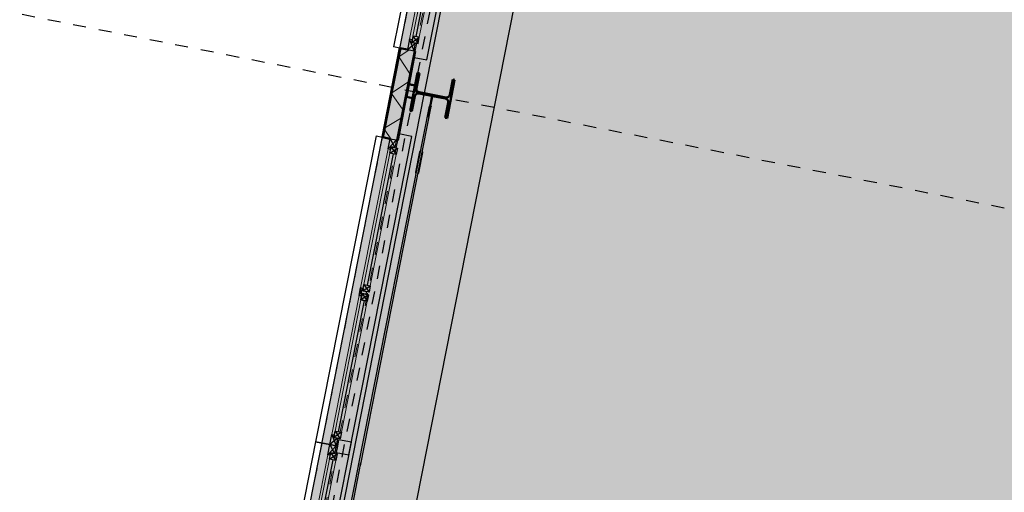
# Model space of a CAD drawing. Header units: centimetres. Extents: x 6595800.1 to 6595847.5, y 5799379.1 to 5799450.9.
# Tile 1 of 5: x 6595814.8 to 6595822.3, y 5799391.6 to 5799395.2. Entities that reach past the tile are written whole.
import ezdxf

# ---------------------------------------------------------------- set-up
doc = ezdxf.new("R2010")
doc.units = ezdxf.units.CM
doc.linetypes.add('Linia osi', pattern=[14, 6, -3, 2, -3])
doc.linetypes.add('Ponad', pattern=[4, 2, -2])
for name, color, linetype, lineweight in [('A-GLAZ', 151, 'Continuous', 25), ('A-GLAZ-SILL', 1, 'Continuous', 25), ('A-WALL', 113, 'Continuous', 25), ('A-WALL-PATT', 111, 'Continuous', 50), ('AR - Proj obiekty', 7, 'Continuous', 25), ('S-BEAM', 12, 'Continuous', 25), ('S-COLS', 52, 'Continuous', 25), ('S-GRID', 1, 'Continuous', 20)]:
    doc.layers.add(name, color=color, linetype=linetype, lineweight=lineweight)
doc.layers.add('AR - Półcień', color=40, linetype='Continuous', transparency=0.7)
doc.layers.add('AR- OPISY', color=4, linetype='Continuous')

# ---------------------------------------------------------------- blocks, each defined once
blk = doc.blocks.new('hala - roz')
at = {"layer": 'AR - Półcień'}
h = blk.add_hatch(color=256, dxfattribs=at)
h.dxf.hatch_style = 1
h.paths.add_polyline_path([(-19.33387874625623, 2.995757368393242), (-0.869802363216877, -0.643936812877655), (-2.384401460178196, -15.49897802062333), (3.305047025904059, -16.07600459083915), (-3.864055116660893, -52.4446781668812), (-19.75692199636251, -49.31182852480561), (-17.43610676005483, -37.53839161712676), (-26.95424120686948, -35.66214837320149)])
at = {"layer": 'AR - Proj obiekty', "const_width": 0.8}
blk.add_lwpolyline([(-19.64896613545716, 3.465565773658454), (-0.4349011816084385, -0.3219684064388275), (-1.945869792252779, -15.14140215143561), (3.782453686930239, -15.72237144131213), (-3.548967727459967, -52.91448657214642), (-20.22673040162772, -49.62691591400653), (-17.90591516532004, -37.85347900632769), (-27.4240496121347, -35.97723576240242)], close=True, dxfattribs=at)
at = {"layer": 'AR - Proj obiekty'}
for points in [[(-19.96405352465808, 3.935374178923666), (0, 0), (-1.507338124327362, -14.7838262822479), (4.259860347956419, -15.36873829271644), (-3.233880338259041, -53.38429497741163), (-20.69653880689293, -49.94200330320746), (-18.37572357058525, -38.16856639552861), (-27.89385801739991, -36.29232315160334)], [(-19.33387874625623, 2.995757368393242), (-0.869802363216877, -0.643936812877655), (-2.384401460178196, -15.49897802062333), (3.305047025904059, -16.07600459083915), (-3.864055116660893, -52.4446781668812), (-19.75692199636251, -49.31182852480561), (-17.43610676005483, -37.53839161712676), (-26.95424120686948, -35.66214837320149)]]:
    blk.add_lwpolyline(points, close=True, dxfattribs=at)
blk = doc.blocks.new('1-2 - 240x150-V2-Parter Kopia 1')
at = {"layer": 'A-GLAZ', "linetype": 'Ponad', "lineweight": 20}
for p, q in [((-1200.000000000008, 59.99999999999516), (1199.999999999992, 59.99999999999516)), ((-1200.000000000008, -60.00000000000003), (1199.999999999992, -60.00000000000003))]:
    blk.add_line(p, q, dxfattribs=at)
at = {"layer": 'A-GLAZ'}
for p, q in [((-1200.000000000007, 9.73497549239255e-10), (-1139.999999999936, -49.99999999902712)), ((-1200.000000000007, -49.99999999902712), (-1120.000000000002, 9.734890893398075e-10)), ((-1120.000000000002, 9.73497549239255e-10), (-1200.000000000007, 9.73497549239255e-10)), ((-1200.000000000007, 9.73497549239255e-10), (-1200.000000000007, -49.99999999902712)), ((-1119.999999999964, 9.683539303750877e-10), (-1199.99999999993, 9.608415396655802e-10)), ((-1199.99999999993, 9.608415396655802e-10), (-1199.999999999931, -49.99999999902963)), ((-1120.000000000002, -19.9999999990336), (-1120.000000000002, 9.73497549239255e-10)), ((-1119.999999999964, -19.99999999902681), (-1119.999999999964, 9.683539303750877e-10)), ((29.99999999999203, 9.608415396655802e-10), (-30.00000000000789, -19.99999999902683)), ((-30.00000000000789, 9.608415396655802e-10), (29.99999999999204, -19.99999999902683)), ((29.99999999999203, 9.608415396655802e-10), (-30.00000000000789, 9.608415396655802e-10)), ((-30.00000000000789, -19.99999999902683), (-30.00000000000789, 9.608415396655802e-10)), ((-30.00000000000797, 9.608415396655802e-10), (-30.00000000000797, -19.99999999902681)), ((29.99999999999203, 9.608415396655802e-10), (-30.00000000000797, 9.608415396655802e-10)), ((29.99999999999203, 9.608415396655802e-10), (29.99999999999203, -19.99999999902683)), ((29.99999999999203, -19.99999999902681), (29.99999999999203, 9.608415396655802e-10)), ((1119.999999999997, 9.73497549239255e-10), (1199.999999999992, -49.99999999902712)), ((1199.999999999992, 9.73497549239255e-10), (1119.999999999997, 9.73497549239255e-10)), ((1119.999999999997, 9.73497549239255e-10), (1119.999999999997, -19.9999999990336)), ((1199.999999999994, 9.608415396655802e-10), (1120.000000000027, 9.611122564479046e-10)), ((1120.000000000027, 9.611122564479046e-10), (1120.000000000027, -19.99999999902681)), ((1140.000000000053, -49.99999999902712), (1199.999999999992, 9.73497549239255e-10)), ((1199.999999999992, -49.99999999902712), (1199.999999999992, 9.73497549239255e-10)), ((1199.999999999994, -49.99999999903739), (1199.999999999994, 9.608415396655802e-10)), ((-1200.000000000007, -49.99999999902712), (-1139.999999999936, -49.99999999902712)), ((-1199.999999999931, -49.99999999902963), (-1139.999999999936, -49.99999999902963)), ((-1089.999999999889, -19.9999999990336), (-1139.999999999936, -69.99999999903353)), ((-1139.999999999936, -19.9999999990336), (-1089.999999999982, -69.99999999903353)), ((-1089.999999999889, -19.9999999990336), (-1139.999999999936, -19.9999999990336)), ((-1139.999999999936, -19.9999999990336), (-1139.999999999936, -69.99999999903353)), ((-1089.999999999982, -19.99999999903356), (-1139.999999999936, -19.99999999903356)), ((-1139.999999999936, -19.99999999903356), (-1139.999999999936, -69.99999999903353)), ((-1139.999999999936, -19.99999999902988), (-1119.999999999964, -19.99999999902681)), ((-1139.999999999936, -49.99999999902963), (-1139.999999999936, -19.99999999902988)), ((-1139.999999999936, -69.99999999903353), (-1089.999999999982, -69.99999999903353)), ((-1139.999999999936, -69.99999999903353), (-1089.999999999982, -69.99999999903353)), ((-1089.999999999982, -69.99999999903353), (-1089.999999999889, -19.9999999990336)), ((-1089.999999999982, -69.99999999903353), (-1089.999999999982, -19.99999999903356)), ((-1089.999999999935, -44.99999999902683), (-60.00000000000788, -44.99999999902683)), ((-10.00000000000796, -19.99999999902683), (-60.00000000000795, -69.99999999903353)), ((-60.00000000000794, -19.99999999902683), (-10.00000000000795, -69.99999999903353)), ((-10.00000000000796, -19.99999999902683), (-60.00000000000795, -19.99999999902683)), ((-60.00000000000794, -19.99999999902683), (-60.00000000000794, -69.99999999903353)), ((-10.00000000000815, -19.99999999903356), (-60.00000000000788, -19.99999999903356)), ((-60.00000000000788, -19.99999999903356), (-60.00000000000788, -69.99999999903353)), ((-60.00000000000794, -69.99999999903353), (-10.00000000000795, -69.99999999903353)), ((-60.00000000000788, -69.99999999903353), (-10.00000000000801, -69.99999999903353)), ((-30.00000000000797, -19.99999999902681), (-10.00000000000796, -19.99999999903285)), ((-10.00000000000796, -69.99999999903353), (-10.00000000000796, -19.99999999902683)), ((-10.00000000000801, -69.99999999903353), (-10.00000000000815, -19.99999999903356)), ((-10.00000000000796, -19.99999999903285), (-10.00000000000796, -49.99999999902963)), ((-10.00000000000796, -49.99999999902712), (9.99999999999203, -49.99999999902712)), ((-10.00000000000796, -49.99999999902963), (9.99999999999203, -49.99999999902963)), ((9.99999999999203, -19.99999999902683), (59.99999999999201, -69.99999999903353)), ((9.99999999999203, -69.99999999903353), (59.99999999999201, -19.99999999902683)), ((9.99999999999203, -69.99999999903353), (9.99999999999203, -19.99999999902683)), ((9.99999999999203, -19.99999999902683), (59.99999999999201, -19.99999999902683)), ((59.99999999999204, -19.99999999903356), (9.999999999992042, -19.99999999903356)), ((9.999999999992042, -19.99999999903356), (9.999999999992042, -69.99999999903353)), ((9.99999999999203, -49.99999999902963), (9.999999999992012, -19.99999999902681)), ((9.999999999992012, -19.99999999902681), (29.99999999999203, -19.99999999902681)), ((59.99999999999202, -69.99999999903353), (9.999999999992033, -69.99999999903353)), ((9.999999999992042, -69.99999999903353), (59.99999999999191, -69.99999999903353)), ((59.99999999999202, -19.99999999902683), (59.99999999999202, -69.99999999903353)), ((59.99999999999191, -69.99999999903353), (59.99999999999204, -19.99999999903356)), ((59.99999999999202, -44.9999999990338), (1090.000000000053, -44.9999999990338)), ((1090.000000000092, -19.9999999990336), (1140.000000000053, -69.99999999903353)), ((1090.000000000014, -69.99999999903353), (1140.000000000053, -19.9999999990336)), ((1140.000000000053, -19.9999999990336), (1090.000000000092, -19.9999999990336)), ((1090.000000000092, -19.9999999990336), (1090.000000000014, -69.99999999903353)), ((1140.000000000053, -19.99999999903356), (1090.000000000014, -19.99999999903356)), ((1090.000000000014, -19.99999999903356), (1090.000000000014, -69.99999999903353)), ((1090.000000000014, -69.99999999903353), (1140.000000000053, -69.99999999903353)), ((1090.000000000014, -69.99999999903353), (1140.000000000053, -69.99999999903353)), ((1120.000000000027, -19.99999999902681), (1139.999999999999, -19.99999999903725)), ((1140.000000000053, -69.99999999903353), (1140.000000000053, -19.9999999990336)), ((1140.000000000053, -69.99999999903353), (1140.000000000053, -19.99999999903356)), ((1139.999999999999, -19.99999999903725), (1139.999999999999, -49.99999999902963)), ((1140.000000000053, -49.99999999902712), (1199.999999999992, -49.99999999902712)), ((1139.999999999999, -49.99999999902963), (1199.999999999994, -49.99999999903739))]:
    blk.add_line(p, q, dxfattribs=at)
at = {"layer": 'A-GLAZ', "lineweight": 20}
for p, q in [((-1119.999999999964, 9.683539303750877e-10), (-30.00000000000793, 9.608415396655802e-10)), ((29.9999999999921, 9.608415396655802e-10), (1120.000000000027, 9.611122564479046e-10)), ((-1089.999999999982, -19.99999999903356), (-60.00000000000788, -19.99999999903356)), ((-60.00000000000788, -69.99999999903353), (-1089.999999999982, -69.99999999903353)), ((59.99999999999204, -19.99999999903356), (1090.000000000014, -19.99999999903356)), ((1090.000000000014, -69.99999999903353), (59.99999999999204, -69.99999999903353))]:
    blk.add_line(p, q, dxfattribs=at)
at = {"layer": 'A-GLAZ-SILL'}
for p, q in [((-1200.000000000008, 59.99999999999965), (-1200.000000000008, 110.0000000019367)), ((1199.999999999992, 110.0000000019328), (-1200.000000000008, 110.0000000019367)), ((1199.999999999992, 110.0000000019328), (1199.999999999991, 9.68015534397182e-10)), ((-1250.000000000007, -60), (-1250.000000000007, -159.9999999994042)), ((1199.999999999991, -60), (1199.999999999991, -49.99999999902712)), ((1249.999999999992, -60), (1199.999999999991, -60)), ((1249.999999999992, -159.9999999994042), (1249.999999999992, -60)), ((-1250.000000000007, -159.9999999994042), (1249.999999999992, -159.9999999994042))]:
    blk.add_line(p, q, dxfattribs=at)
blk = doc.blocks.new('1-2 - 240x150-1959859-Parter Kopia 1')
at = {"layer": 'A-GLAZ', "linetype": 'Ponad', "lineweight": 20}
for p, q in [((-1200.000000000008, 60.00000000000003), (1199.999999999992, 60.00000000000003)), ((-1200.000000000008, -59.99999999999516), (1199.999999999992, -59.99999999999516))]:
    blk.add_line(p, q, dxfattribs=at)
at = {"layer": 'A-GLAZ'}
for p, q in [((-1200.000000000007, -9.73497549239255e-10), (-1139.999999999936, 49.99999999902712)), ((-1200.000000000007, 49.99999999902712), (-1120.000000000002, -9.734890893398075e-10)), ((-1200.000000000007, -9.73497549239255e-10), (-1200.000000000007, 49.99999999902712)), ((-1200.000000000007, 49.99999999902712), (-1139.999999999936, 49.99999999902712)), ((-1199.999999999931, 49.99999999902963), (-1139.999999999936, 49.99999999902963)), ((-1199.99999999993, -9.608415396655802e-10), (-1199.999999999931, 49.99999999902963)), ((-1089.999999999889, 19.9999999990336), (-1139.999999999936, 69.99999999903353)), ((-1139.999999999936, 19.9999999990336), (-1089.999999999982, 69.99999999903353)), ((-1139.999999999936, 19.9999999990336), (-1139.999999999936, 69.99999999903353)), ((-1139.999999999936, 69.99999999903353), (-1089.999999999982, 69.99999999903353)), ((-1139.999999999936, 19.99999999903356), (-1139.999999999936, 69.99999999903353)), ((-1139.999999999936, 69.99999999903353), (-1089.999999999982, 69.99999999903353)), ((-1139.999999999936, 49.99999999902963), (-1139.999999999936, 19.99999999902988)), ((-1089.999999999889, 19.9999999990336), (-1139.999999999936, 19.9999999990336)), ((-1089.999999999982, 19.99999999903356), (-1139.999999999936, 19.99999999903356)), ((-1139.999999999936, 19.99999999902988), (-1119.999999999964, 19.99999999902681)), ((-1120.000000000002, 19.9999999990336), (-1120.000000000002, -9.73497549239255e-10)), ((-1119.999999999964, 19.99999999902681), (-1119.999999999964, -9.683539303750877e-10)), ((-1089.999999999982, 69.99999999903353), (-1089.999999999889, 19.9999999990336)), ((-1089.999999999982, 69.99999999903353), (-1089.999999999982, 19.99999999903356)), ((-1089.999999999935, 44.99999999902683), (-60.00000000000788, 44.99999999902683)), ((-10.00000000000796, 19.99999999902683), (-60.00000000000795, 69.99999999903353)), ((-60.00000000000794, 19.99999999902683), (-10.00000000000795, 69.99999999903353)), ((-60.00000000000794, 19.99999999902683), (-60.00000000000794, 69.99999999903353)), ((-60.00000000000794, 69.99999999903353), (-10.00000000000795, 69.99999999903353)), ((-60.00000000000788, 19.99999999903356), (-60.00000000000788, 69.99999999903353)), ((-60.00000000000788, 69.99999999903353), (-10.00000000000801, 69.99999999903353)), ((-10.00000000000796, 19.99999999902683), (-60.00000000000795, 19.99999999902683)), ((-10.00000000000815, 19.99999999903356), (-60.00000000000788, 19.99999999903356)), ((29.99999999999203, -9.608415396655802e-10), (-30.00000000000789, 19.99999999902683)), ((-30.00000000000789, -9.608415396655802e-10), (29.99999999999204, 19.99999999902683)), ((-30.00000000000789, 19.99999999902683), (-30.00000000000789, -9.608415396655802e-10)), ((-30.00000000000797, 19.99999999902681), (-10.00000000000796, 19.99999999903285)), ((-30.00000000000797, -9.608415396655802e-10), (-30.00000000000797, 19.99999999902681)), ((-10.00000000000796, 69.99999999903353), (-10.00000000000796, 19.99999999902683)), ((-10.00000000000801, 69.99999999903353), (-10.00000000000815, 19.99999999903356)), ((-10.00000000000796, 49.99999999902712), (9.99999999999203, 49.99999999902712)), ((-10.00000000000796, 49.99999999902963), (9.99999999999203, 49.99999999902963)), ((-10.00000000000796, 19.99999999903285), (-10.00000000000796, 49.99999999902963)), ((9.99999999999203, 19.99999999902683), (59.99999999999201, 69.99999999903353)), ((9.99999999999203, 69.99999999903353), (59.99999999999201, 19.99999999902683)), ((59.99999999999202, 69.99999999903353), (9.999999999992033, 69.99999999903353)), ((9.99999999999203, 69.99999999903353), (9.99999999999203, 19.99999999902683)), ((9.999999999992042, 19.99999999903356), (9.999999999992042, 69.99999999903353)), ((9.999999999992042, 69.99999999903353), (59.99999999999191, 69.99999999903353)), ((9.99999999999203, 49.99999999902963), (9.999999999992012, 19.99999999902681)), ((9.99999999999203, 19.99999999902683), (59.99999999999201, 19.99999999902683)), ((59.99999999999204, 19.99999999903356), (9.999999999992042, 19.99999999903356)), ((9.999999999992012, 19.99999999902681), (29.99999999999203, 19.99999999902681)), ((29.99999999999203, -9.608415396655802e-10), (29.99999999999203, 19.99999999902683)), ((29.99999999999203, 19.99999999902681), (29.99999999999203, -9.608415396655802e-10)), ((59.99999999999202, 19.99999999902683), (59.99999999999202, 69.99999999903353)), ((59.99999999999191, 69.99999999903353), (59.99999999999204, 19.99999999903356)), ((59.99999999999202, 44.9999999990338), (1090.000000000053, 44.9999999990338)), ((1090.000000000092, 19.9999999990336), (1140.000000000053, 69.99999999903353)), ((1090.000000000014, 69.99999999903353), (1140.000000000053, 19.9999999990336)), ((1090.000000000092, 19.9999999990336), (1090.000000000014, 69.99999999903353)), ((1090.000000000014, 69.99999999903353), (1140.000000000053, 69.99999999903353)), ((1090.000000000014, 19.99999999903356), (1090.000000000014, 69.99999999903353)), ((1090.000000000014, 69.99999999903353), (1140.000000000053, 69.99999999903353)), ((1140.000000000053, 19.9999999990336), (1090.000000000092, 19.9999999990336)), ((1140.000000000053, 19.99999999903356), (1090.000000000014, 19.99999999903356)), ((1119.999999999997, -9.73497549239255e-10), (1199.999999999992, 49.99999999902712)), ((1119.999999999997, -9.73497549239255e-10), (1119.999999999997, 19.9999999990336)), ((1120.000000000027, -9.611122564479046e-10), (1120.000000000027, 19.99999999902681)), ((1120.000000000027, 19.99999999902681), (1139.999999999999, 19.99999999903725)), ((1140.000000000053, 69.99999999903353), (1140.000000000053, 19.9999999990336)), ((1140.000000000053, 69.99999999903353), (1140.000000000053, 19.99999999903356)), ((1140.000000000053, 49.99999999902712), (1199.999999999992, -9.735060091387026e-10)), ((1140.000000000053, 49.99999999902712), (1199.999999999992, 49.99999999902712)), ((1139.999999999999, 49.99999999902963), (1199.999999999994, 49.99999999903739)), ((1139.999999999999, 19.99999999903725), (1139.999999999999, 49.99999999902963)), ((1199.999999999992, 49.99999999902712), (1199.999999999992, -9.73497549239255e-10)), ((1199.999999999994, 49.99999999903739), (1199.999999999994, -9.608415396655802e-10)), ((-1120.000000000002, -9.73497549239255e-10), (-1200.000000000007, -9.73497549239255e-10)), ((-1119.999999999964, -9.683539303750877e-10), (-1199.99999999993, -9.608415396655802e-10)), ((29.99999999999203, -9.608415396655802e-10), (-30.00000000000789, -9.608415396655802e-10)), ((29.99999999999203, -9.608415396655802e-10), (-30.00000000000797, -9.608415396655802e-10)), ((1199.999999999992, -9.73497549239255e-10), (1119.999999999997, -9.73497549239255e-10)), ((1199.999999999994, -9.608415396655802e-10), (1120.000000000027, -9.611122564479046e-10))]:
    blk.add_line(p, q, dxfattribs=at)
at = {"layer": 'A-GLAZ', "lineweight": 20}
for p, q in [((-60.00000000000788, 69.99999999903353), (-1089.999999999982, 69.99999999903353)), ((-1089.999999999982, 19.99999999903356), (-60.00000000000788, 19.99999999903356)), ((1090.000000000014, 69.99999999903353), (59.99999999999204, 69.99999999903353)), ((59.99999999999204, 19.99999999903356), (1090.000000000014, 19.99999999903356)), ((-1119.999999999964, -9.683539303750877e-10), (-30.00000000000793, -9.608415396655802e-10)), ((29.9999999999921, -9.608415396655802e-10), (1120.000000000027, -9.611122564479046e-10))]:
    blk.add_line(p, q, dxfattribs=at)
at = {"layer": 'A-GLAZ-SILL'}
for p, q in [((1249.999999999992, 159.9999999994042), (-1250.000000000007, 159.9999999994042)), ((-1250.000000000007, 159.9999999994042), (-1250.000000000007, 60)), ((1249.999999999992, 60), (1249.999999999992, 159.9999999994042)), ((-1250.000000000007, 60), (-1200.000000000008, 60)), ((-1200.000000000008, 60), (-1200.000000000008, 49.99999999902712)), ((-1200.000000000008, -110.0000000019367), (-1200.000000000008, -9.71907088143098e-10)), ((1199.999999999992, -59.99999999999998), (1199.999999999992, -110.0000000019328)), ((-1200.000000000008, -110.0000000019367), (1199.999999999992, -110.0000000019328))]:
    blk.add_line(p, q, dxfattribs=at)
blk = doc.blocks.new('1-2 - 240x150-V3-Parter Kopia 1')
at = {"layer": 'A-GLAZ', "linetype": 'Ponad', "lineweight": 20}
for p, q in [((-1200.000000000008, 60.00000000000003), (1199.999999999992, 60.00000000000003)), ((-1200.000000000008, -59.99999999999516), (1199.999999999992, -59.99999999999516))]:
    blk.add_line(p, q, dxfattribs=at)
at = {"layer": 'A-GLAZ'}
for p, q in [((-1200.000000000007, -9.73497549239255e-10), (-1139.999999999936, 49.99999999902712)), ((-1200.000000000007, 49.99999999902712), (-1120.000000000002, -9.734890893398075e-10)), ((-1200.000000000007, -9.73497549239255e-10), (-1200.000000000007, 49.99999999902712)), ((-1200.000000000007, 49.99999999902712), (-1139.999999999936, 49.99999999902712)), ((-1199.999999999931, 49.99999999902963), (-1139.999999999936, 49.99999999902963)), ((-1199.99999999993, -9.608415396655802e-10), (-1199.999999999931, 49.99999999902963)), ((-1089.999999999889, 19.9999999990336), (-1139.999999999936, 69.99999999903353)), ((-1139.999999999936, 19.9999999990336), (-1089.999999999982, 69.99999999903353)), ((-1139.999999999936, 19.9999999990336), (-1139.999999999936, 69.99999999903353)), ((-1139.999999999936, 69.99999999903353), (-1089.999999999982, 69.99999999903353)), ((-1139.999999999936, 19.99999999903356), (-1139.999999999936, 69.99999999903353)), ((-1139.999999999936, 69.99999999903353), (-1089.999999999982, 69.99999999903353)), ((-1139.999999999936, 49.99999999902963), (-1139.999999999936, 19.99999999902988)), ((-1089.999999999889, 19.9999999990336), (-1139.999999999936, 19.9999999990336)), ((-1089.999999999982, 19.99999999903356), (-1139.999999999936, 19.99999999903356)), ((-1139.999999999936, 19.99999999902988), (-1119.999999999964, 19.99999999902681)), ((-1120.000000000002, 19.9999999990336), (-1120.000000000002, -9.73497549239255e-10)), ((-1119.999999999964, 19.99999999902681), (-1119.999999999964, -9.683539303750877e-10)), ((-1089.999999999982, 69.99999999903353), (-1089.999999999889, 19.9999999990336)), ((-1089.999999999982, 69.99999999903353), (-1089.999999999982, 19.99999999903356)), ((-1089.999999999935, 44.99999999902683), (-60.00000000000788, 44.99999999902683)), ((-10.00000000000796, 19.99999999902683), (-60.00000000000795, 69.99999999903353)), ((-60.00000000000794, 19.99999999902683), (-10.00000000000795, 69.99999999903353)), ((-60.00000000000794, 19.99999999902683), (-60.00000000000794, 69.99999999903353)), ((-60.00000000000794, 69.99999999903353), (-10.00000000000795, 69.99999999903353)), ((-60.00000000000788, 19.99999999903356), (-60.00000000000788, 69.99999999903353)), ((-60.00000000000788, 69.99999999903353), (-10.00000000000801, 69.99999999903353)), ((-10.00000000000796, 19.99999999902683), (-60.00000000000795, 19.99999999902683)), ((-10.00000000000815, 19.99999999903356), (-60.00000000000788, 19.99999999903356)), ((29.99999999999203, -9.608415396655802e-10), (-30.00000000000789, 19.99999999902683)), ((-30.00000000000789, -9.608415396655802e-10), (29.99999999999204, 19.99999999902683)), ((-30.00000000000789, 19.99999999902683), (-30.00000000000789, -9.608415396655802e-10)), ((-30.00000000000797, 19.99999999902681), (-10.00000000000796, 19.99999999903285)), ((-30.00000000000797, -9.608415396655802e-10), (-30.00000000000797, 19.99999999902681)), ((-10.00000000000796, 69.99999999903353), (-10.00000000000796, 19.99999999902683)), ((-10.00000000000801, 69.99999999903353), (-10.00000000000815, 19.99999999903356)), ((-10.00000000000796, 49.99999999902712), (9.99999999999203, 49.99999999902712)), ((-10.00000000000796, 49.99999999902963), (9.99999999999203, 49.99999999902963)), ((-10.00000000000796, 19.99999999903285), (-10.00000000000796, 49.99999999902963)), ((9.99999999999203, 19.99999999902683), (59.99999999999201, 69.99999999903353)), ((9.99999999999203, 69.99999999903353), (59.99999999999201, 19.99999999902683)), ((59.99999999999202, 69.99999999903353), (9.999999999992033, 69.99999999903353)), ((9.99999999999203, 69.99999999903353), (9.99999999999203, 19.99999999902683)), ((9.999999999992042, 19.99999999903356), (9.999999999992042, 69.99999999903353)), ((9.999999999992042, 69.99999999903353), (59.99999999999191, 69.99999999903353)), ((9.99999999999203, 49.99999999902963), (9.999999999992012, 19.99999999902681)), ((9.99999999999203, 19.99999999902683), (59.99999999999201, 19.99999999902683)), ((59.99999999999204, 19.99999999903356), (9.999999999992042, 19.99999999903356)), ((9.999999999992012, 19.99999999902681), (29.99999999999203, 19.99999999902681)), ((29.99999999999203, -9.608415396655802e-10), (29.99999999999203, 19.99999999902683)), ((29.99999999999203, 19.99999999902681), (29.99999999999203, -9.608415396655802e-10)), ((59.99999999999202, 19.99999999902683), (59.99999999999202, 69.99999999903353)), ((59.99999999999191, 69.99999999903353), (59.99999999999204, 19.99999999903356)), ((59.99999999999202, 44.9999999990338), (1090.000000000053, 44.9999999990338)), ((1090.000000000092, 19.9999999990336), (1140.000000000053, 69.99999999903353)), ((1090.000000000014, 69.99999999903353), (1140.000000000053, 19.9999999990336)), ((1090.000000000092, 19.9999999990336), (1090.000000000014, 69.99999999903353)), ((1090.000000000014, 69.99999999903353), (1140.000000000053, 69.99999999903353)), ((1090.000000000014, 19.99999999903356), (1090.000000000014, 69.99999999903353)), ((1090.000000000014, 69.99999999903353), (1140.000000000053, 69.99999999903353)), ((1140.000000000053, 19.9999999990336), (1090.000000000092, 19.9999999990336)), ((1140.000000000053, 19.99999999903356), (1090.000000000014, 19.99999999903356)), ((1119.999999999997, -9.73497549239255e-10), (1199.999999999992, 49.99999999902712)), ((1119.999999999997, -9.73497549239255e-10), (1119.999999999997, 19.9999999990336)), ((1120.000000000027, -9.611122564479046e-10), (1120.000000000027, 19.99999999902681)), ((1120.000000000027, 19.99999999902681), (1139.999999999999, 19.99999999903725)), ((1140.000000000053, 69.99999999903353), (1140.000000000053, 19.9999999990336)), ((1140.000000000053, 69.99999999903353), (1140.000000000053, 19.99999999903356)), ((1140.000000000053, 49.99999999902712), (1199.999999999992, -9.735060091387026e-10)), ((1140.000000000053, 49.99999999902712), (1199.999999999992, 49.99999999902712)), ((1139.999999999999, 49.99999999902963), (1199.999999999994, 49.99999999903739)), ((1139.999999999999, 19.99999999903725), (1139.999999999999, 49.99999999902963)), ((1199.999999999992, 49.99999999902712), (1199.999999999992, -9.73497549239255e-10)), ((1199.999999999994, 49.99999999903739), (1199.999999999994, -9.608415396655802e-10)), ((-1120.000000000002, -9.73497549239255e-10), (-1200.000000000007, -9.73497549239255e-10)), ((-1119.999999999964, -9.683539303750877e-10), (-1199.99999999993, -9.608415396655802e-10)), ((29.99999999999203, -9.608415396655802e-10), (-30.00000000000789, -9.608415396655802e-10)), ((29.99999999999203, -9.608415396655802e-10), (-30.00000000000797, -9.608415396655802e-10)), ((1199.999999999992, -9.73497549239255e-10), (1119.999999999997, -9.73497549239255e-10)), ((1199.999999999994, -9.608415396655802e-10), (1120.000000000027, -9.611122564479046e-10))]:
    blk.add_line(p, q, dxfattribs=at)
at = {"layer": 'A-GLAZ', "lineweight": 20}
for p, q in [((-60.00000000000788, 69.99999999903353), (-1089.999999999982, 69.99999999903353)), ((-1089.999999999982, 19.99999999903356), (-60.00000000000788, 19.99999999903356)), ((1090.000000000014, 69.99999999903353), (59.99999999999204, 69.99999999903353)), ((59.99999999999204, 19.99999999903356), (1090.000000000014, 19.99999999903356)), ((-1119.999999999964, -9.683539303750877e-10), (-30.00000000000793, -9.608415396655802e-10)), ((29.9999999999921, -9.608415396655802e-10), (1120.000000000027, -9.611122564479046e-10))]:
    blk.add_line(p, q, dxfattribs=at)
at = {"layer": 'A-GLAZ-SILL'}
for p, q in [((1249.999999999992, 159.9999999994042), (-1250.000000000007, 159.9999999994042)), ((-1250.000000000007, 159.9999999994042), (-1250.000000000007, 60)), ((1249.999999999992, 60), (1249.999999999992, 159.9999999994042)), ((1199.999999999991, 49.99999999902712), (1199.999999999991, 60)), ((1199.999999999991, 60), (1249.999999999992, 60)), ((-1200.000000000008, -110.0000000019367), (-1200.000000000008, -59.99999999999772)), ((1199.999999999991, -9.680079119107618e-10), (1199.999999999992, -110.0000000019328)), ((-1200.000000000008, -110.0000000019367), (1199.999999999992, -110.0000000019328))]:
    blk.add_line(p, q, dxfattribs=at)
blk = doc.blocks.new('Słup HE-A - HEA300-V11-Parter Kopia 1')
at = {"layer": 'S-COLS', "lineweight": 20}
h = blk.add_hatch(dxfattribs=at)
h.set_pattern_fill('FP_20', color=256, style=0, pattern_type=2)
h.set_pattern_definition([(45, (-23162.64, 7818.89), (-251.4471713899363, 251.4471713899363), []), (45, (-23162.64, 8199.89), (-251.4471713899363, 251.4471713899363), [])])
h.paths.add_polyline_path([(150.0000000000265, -145.0000000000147), (150.0000000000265, -131.0000000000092), (31.25000000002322, -131.0000000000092), (17.75000000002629, -127.3826859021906), (7.867314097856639, -117.5000000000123), (4.250000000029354, -104.000000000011), (4.250000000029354, -3.472291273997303), (-0.4763353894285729, -3.472291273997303), (0.1418965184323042, 3.472291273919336), (4.250000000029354, 3.472291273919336), (4.250000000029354, 103.9999999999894), (7.867314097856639, 117.4999999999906), (17.75000000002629, 127.3826859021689), (31.25000000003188, 130.9999999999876), (150.0000000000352, 130.9999999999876), (150.0000000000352, 144.9999999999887), (-149.9999999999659, 144.999999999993), (-149.9999999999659, 130.9999999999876), (-31.24999999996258, 130.9999999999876), (-17.74999999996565, 127.3826859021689), (-7.867314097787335, 117.4999999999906), (-4.249999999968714, 103.9999999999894), (-4.249999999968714, -104.000000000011), (-7.867314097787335, -117.5000000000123), (-17.74999999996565, -127.3826859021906), (-31.24999999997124, -131.0000000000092), (-149.9999999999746, -131.0000000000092), (-149.9999999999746, -145.0000000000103), (-51.02267550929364, -145.0000000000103)], flags=0)
at = {"layer": 'S-COLS', "lineweight": 50}
for p, q in [((149.9999999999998, 145), (-150.0000000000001, 145)), ((-150.0000000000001, 145), (-150.0000000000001, 131)), ((-150.0000000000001, 131), (-31.25000000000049, 131)), ((-4.25000000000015, 104), (-4.250000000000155, -103.9999999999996)), ((4.249999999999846, 3.472291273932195), (4.249999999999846, 103.9999999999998)), ((31.2499999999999, 131), (149.9999999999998, 131)), ((149.9999999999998, 131), (149.9999999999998, 145)), ((4.249999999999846, -103.9999999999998), (4.249999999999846, -3.472291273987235)), ((-31.2500000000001, -130.9999999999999), (-150.0000000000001, -130.9999999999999)), ((-150.0000000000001, -130.9999999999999), (-150.0000000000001, -144.9999999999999)), ((-150.0000000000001, -144.9999999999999), (149.9999999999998, -144.9999999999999)), ((149.9999999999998, -130.9999999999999), (31.25000000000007, -130.9999999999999)), ((149.9999999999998, -144.9999999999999), (149.9999999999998, -130.9999999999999))]:
    blk.add_line(p, q, dxfattribs=at)
for centre, radius, start, end in [((-31.25000000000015, 104), 27.00000000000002, 3.307776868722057e-13, 90.00000000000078), ((31.24999999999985, 104), 26.99999999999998, 90.00000000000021, 180.0000000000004), ((-31.25000000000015, -103.9999999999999), 26.99999999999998, 270, 8.269442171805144e-13), ((31.24999999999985, -103.9999999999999), 27.00000000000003, 180.0000000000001, 270.0000000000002)]:
    blk.add_arc(centre, radius, start, end, dxfattribs=at)
blk = doc.blocks.new('Cienkościenne - Ceowniki - Słup - C100x50x3-V20-Parter Kopia 1')
at = {"layer": 'S-COLS', "lineweight": 20}
h = blk.add_hatch(dxfattribs=at)
h.set_pattern_fill('FP_32', color=256, style=0, pattern_type=2)
h.set_pattern_definition([(225, (23212.64, -8013.89), (251.4471713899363, -251.4471713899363), []), (225, (23212.64, -8394.89), (251.4471713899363, -251.4471713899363), [])])
h.paths.add_polyline_path([(97.22499999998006, 8.662937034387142e-12), (2.774999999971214, 8.662937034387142e-12), (2.774999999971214, -1.199999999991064), (97.22499999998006, -1.199999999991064)], flags=0)
h.paths.add_polyline_path([(99.99999999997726, -2.774999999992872), (98.79999999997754, -2.774999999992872), (98.79999999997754, -49.99999999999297), (99.99999999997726, -49.99999999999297)], flags=0)
h.paths.add_polyline_path([(-2.598881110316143e-11, -2.774999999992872), (-2.598881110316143e-11, -49.99999999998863), (1.199999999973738, -49.99999999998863), (1.199999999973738, -2.774999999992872)], flags=0)
at = {"layer": 'S-COLS', "lineweight": 50}
for p, q in [((2.774999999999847, -4.758693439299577e-14), (97.22499999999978, 8.777145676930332e-14)), ((-8.459899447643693e-14, -50.00000000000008), (-1.491057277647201e-13, -2.775000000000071)), ((1.199999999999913, -50.00000000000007), (-8.459899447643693e-14, -50.00000000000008)), ((1.199999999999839, -2.775000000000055), (1.199999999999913, -50.00000000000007)), ((97.2249999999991, -1.199999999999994), (2.77499999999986, -1.200000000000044)), ((98.79999999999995, -50.00000000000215), (98.79999999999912, -2.775000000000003)), ((99.99999999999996, -50.00000000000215), (98.79999999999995, -50.00000000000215)), ((99.99999999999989, -2.774999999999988), (99.99999999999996, -50.00000000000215))]:
    blk.add_line(p, q, dxfattribs=at)
for centre, radius, start, end in [((97.2249999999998, -2.77500000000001), 2.7750000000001, 7.251664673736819e-13, 90.00000000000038), ((2.774999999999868, -2.775000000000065), 2.775000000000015, 90.0000000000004, 180.0000000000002), ((2.774999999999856, -2.775000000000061), 1.575000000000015, 89.99999999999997, 179.9999999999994), ((97.2249999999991, -2.77500000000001), 1.575000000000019, 6.997220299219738e-14, 90.00000000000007)]:
    blk.add_arc(centre, radius, start, end, dxfattribs=at)
blk = doc.blocks.new('Stężenie -1 - Stężenie -1-1978827-Parter Kopia 1')
at = {"layer": 'S-BEAM'}
for p, q in [((23767.44460092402, -7804.889810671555), (23608.92805081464, -7804.889810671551)), ((23608.92805081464, -7832.889810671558), (23767.44460092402, -7832.889810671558)), ((28863.7516869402, -7810.889810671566), (26043.87867705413, -7810.889810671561)), ((26043.8786770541, -7826.889810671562), (28863.7516869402, -7826.889810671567)), ((28782.05213587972, -7815.417519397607), (28900.93954846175, -7815.417519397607)), ((28782.05213587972, -7815.417519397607), (28782.05213587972, -7822.362101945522)), ((28900.93954846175, -7822.362101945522), (28782.05213587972, -7822.362101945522)), ((28900.93954846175, -7815.417519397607), (28948.98075417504, -7815.417519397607)), ((28948.98075417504, -7822.362101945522), (28900.93954846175, -7822.362101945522)), ((28949.23247947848, -7822.362101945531), (28949.23247947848, -7815.417519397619))]:
    blk.add_line(p, q, dxfattribs=at)
for centre, major_axis, ratio, start_param, end_param in [((23608.92805081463, -7818.889810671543), (0, 14), 0.609764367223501, 2.183122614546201, 3.141592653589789), ((23608.92805081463, -7818.889810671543), (0, 13.99999999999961), 0.6097643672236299, 1.554312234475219e-15, 0.9569061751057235), ((23767.44460092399, -7818.889810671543), (0, 13.9999999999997), 0.6097643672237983, 2.18242356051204, 3.141592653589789), ((23767.44460092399, -7818.889810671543), (0, 14), 0.609764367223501, 1.554312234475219e-15, 0.956906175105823), ((23767.44460092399, -7818.889810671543), (0, 13.99999999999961), 0.6097643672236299, 5.32627913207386, 6.283185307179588), ((23767.44460092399, -7818.889810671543), (0, 14), 0.609764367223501, 3.141592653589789, 4.098498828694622), ((28863.75168694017, -7818.889810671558), (0, 8.00000000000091), 0.6097643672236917, 1.554312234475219e-15, 1.047197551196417), ((28863.75168694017, -7818.889810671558), (0, 7.999999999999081), 0.6097643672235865, 2.094395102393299, 3.141592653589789), ((28863.75168694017, -7818.889810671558), (0, 8.000000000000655), 0.6097643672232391, 5.235987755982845, 6.283185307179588), ((28863.75168694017, -7818.889810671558), (0, 7.999999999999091), 0.6097643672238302, 3.141592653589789, 4.188790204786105)]:
    blk.add_ellipse(centre, major_axis=major_axis, ratio=ratio, start_param=start_param, end_param=end_param, dxfattribs=at)
blk = doc.blocks.new('Stężenie -1 - Stężenie -1-1978901-Parter Kopia 1')
at = {"layer": 'S-BEAM'}
for p, q in [((23161.90246851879, -7815.417519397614), (23161.90246851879, -7822.362101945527)), ((23162.15419382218, -7815.417519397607), (23210.19539953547, -7815.417519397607)), ((23210.19539953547, -7822.362101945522), (23162.15419382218, -7822.362101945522)), ((23210.19539953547, -7815.417519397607), (23329.08281211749, -7815.417519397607)), ((23329.08281211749, -7822.362101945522), (23210.19539953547, -7822.362101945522)), ((26067.25627094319, -7810.889810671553), (23247.38326105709, -7810.889810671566)), ((23247.38326105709, -7826.889810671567), (26067.25627094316, -7826.889810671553)), ((23329.08281211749, -7822.362101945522), (23329.08281211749, -7815.417519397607)), ((28502.20689718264, -7804.889810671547), (28343.69034707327, -7804.889810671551)), ((28343.69034707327, -7832.889810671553), (28502.20689718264, -7832.889810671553))]:
    blk.add_line(p, q, dxfattribs=at)
for centre, major_axis, ratio, start_param, end_param in [((23247.38326105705, -7818.889810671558), (0, 8.00000000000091), 0.6097643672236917, 1.554312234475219e-15, 1.047197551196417), ((23247.38326105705, -7818.889810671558), (0, 7.999999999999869), 0.6097643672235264, 2.094395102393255, 3.141592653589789), ((23247.38326105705, -7818.889810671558), (0, 8.000000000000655), 0.6097643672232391, 5.235987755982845, 6.283185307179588), ((23247.38326105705, -7818.889810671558), (0, 7.999999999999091), 0.6097643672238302, 3.141592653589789, 4.188790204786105), ((28343.69034707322, -7818.889810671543), (0, 14), 0.609764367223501, 1.554312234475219e-15, 0.956906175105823), ((28343.69034707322, -7818.889810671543), (0, 13.99999999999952), 0.609764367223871, 2.184686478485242, 3.141592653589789), ((28343.69034707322, -7818.889810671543), (0, 13.99999999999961), 0.6097643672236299, 5.32627913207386, 6.283185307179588), ((28343.69034707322, -7818.889810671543), (0, 14), 0.609764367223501, 3.141592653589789, 4.100761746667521), ((28502.20689718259, -7818.889810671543), (0, 14), 0.609764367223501, 5.32627913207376, 6.283185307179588), ((28502.20689718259, -7818.889810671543), (0, 13.99999999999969), 0.609764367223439, 3.141592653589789, 4.100062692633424)]:
    blk.add_ellipse(centre, major_axis=major_axis, ratio=ratio, start_param=start_param, end_param=end_param, dxfattribs=at)
blk = doc.blocks.new('A$C1f6c32b8')
at = {"layer": 'A-WALL-PATT', "lineweight": 20}
h = blk.add_hatch(dxfattribs=at)
h.set_pattern_fill('FP_6', color=256, style=0, pattern_type=2)
h.set_pattern_definition([(45, (-5275.242982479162, 8911.764920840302), (-141.4213562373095, 141.4213562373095), []), (135, (-5275.242982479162, 8911.764920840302), (-141.4213562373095, -141.4213562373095), [])])
h.paths.add_polyline_path([(24067.3974520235, 787.875110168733), (24067.3974520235, 887.8751101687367), (23077.39745251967, 887.8751101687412), (23077.39745251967, 787.8751101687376), (23652.0724010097, 787.875110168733)], flags=0)
h.paths.add_polyline_path([(18277.39745251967, 787.8751101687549), (18277.39745251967, 887.8751101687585), (17577.39745251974, 887.8751101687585), (17577.39745251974, 787.8751101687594), (17836.37477651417, 787.8751101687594)], flags=0)
h.paths.add_polyline_path([(12067.39745251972, 787.8751101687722), (12777.39745251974, 787.8751101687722), (12777.39745251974, 887.8751101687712), (12067.39745251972, 887.8751101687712)], flags=0)
at = {"layer": 'A-WALL'}
for p, q in [((11827.3974525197, 1027.875110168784), (17883.14745202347, 1027.875110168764)), ((17891.64745202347, 1027.875110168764), (23803.14745202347, 1027.875110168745))]:
    blk.add_line(p, q, dxfattribs=at)
at = {"layer": 'A-WALL', "lineweight": 50}
for p, q in [((17840.17245202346, 897.8751101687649), (17577.39745251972, 897.8751101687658)), ((17577.39745251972, 897.8751101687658), (17577.39745251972, 887.8751101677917)), ((17577.39745251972, 837.8751101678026), (17577.39745251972, 777.8751101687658)), ((18277.39745251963, 897.875110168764), (17934.62245202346, 897.8751101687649)), ((18277.39745251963, 887.8751101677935), (18277.39745251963, 897.875110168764)), ((18277.39745251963, 777.875110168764), (18277.39745251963, 837.8751101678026)), ((17577.39745251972, 777.8751101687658), (18277.39745251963, 777.875110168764))]:
    blk.add_line(p, q, dxfattribs=at)
at = {"layer": 'A-WALL', "lineweight": 20}
for p, q in [((18277.39745251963, 887.875110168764), (17577.39745251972, 887.8751101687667)), ((18277.39745251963, 787.875110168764), (17577.39745251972, 787.8751101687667))]:
    blk.add_line(p, q, dxfattribs=at)
at = {"layer": 'S-GRID', "linetype": 'Linia osi', "lineweight": 25}
for p, q in [((17887.39745202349, 19376.9230438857), (17887.39745202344, -13499.89631856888)), ((-35146.24653506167, 947.875110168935), (28633.7980463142, 947.8751101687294))]:
    blk.add_line(p, q, dxfattribs=at)
at = {"layer": 'A-GLAZ', "rotation": 180}
blk.add_blockref('1-2 - 240x150-V2-Parter Kopia 1', (16377.3974525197, 837.8751101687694), dxfattribs=at)
at = {"layer": 'A-GLAZ'}
for name, p in [('1-2 - 240x150-V3-Parter Kopia 1', (19477.39745251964, 837.8751101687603)), ('1-2 - 240x150-1959859-Parter Kopia 1', (21877.39745251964, 837.8751101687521))]:
    blk.add_blockref(name, p, dxfattribs=at)
at = {"layer": 'S-BEAM'}
for name in ['Stężenie -1 - Stężenie -1-1978901-Parter Kopia 1', 'Stężenie -1 - Stężenie -1-1978827-Parter Kopia 1']:
    blk.add_blockref(name, (-5275.242982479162, 8911.764920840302), dxfattribs=at)
at = {"layer": 'S-COLS'}
blk.add_blockref('Słup HE-A - HEA300-V11-Parter Kopia 1', (17887.39745202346, 1092.875110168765), dxfattribs=at)
at = {"layer": 'S-COLS', "rotation": 180}
blk.add_blockref('Cienkościenne - Ceowniki - Słup - C100x50x3-V20-Parter Kopia 1', (17937.39745202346, 897.875110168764), dxfattribs=at)

msp = doc.modelspace()

# ---------------------------------------------------------------- block references
at = {"xscale": 0.0009999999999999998, "yscale": 0.0009999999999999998, "zscale": 0.0009999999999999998, "rotation": 258.8486546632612}
msp.add_blockref('A$C1f6c32b8', (6595820.324209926, 5799412.393074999), dxfattribs=at)
at = {"layer": 'AR- OPISY'}
msp.add_blockref('hala - roz', (6595837.127338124, 5799438.561826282), dxfattribs=at)

doc.saveas('drawing.dxf')
